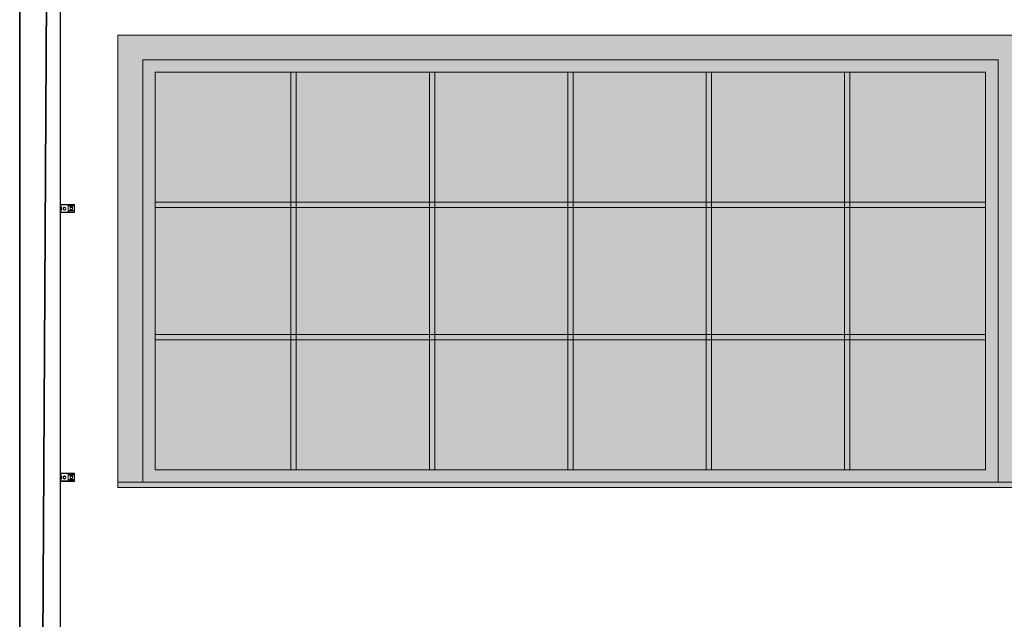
# Model space of a CAD drawing. Extents: x -90708 to 277869, y -117 to 207445.
# Tile 249 of 256: x -62953 to -59428, y 123530 to 125677. Entities that reach past the tile are written whole.
import ezdxf

# ---------------------------------------------------------------- set-up
doc = ezdxf.new("R2010")
doc.units = 0
doc.header["$MEASUREMENT"] = 0
doc.linetypes.add('SLD-Sólida', pattern=[0])
for name, color, linetype, lineweight in [('A-GLAZ', 151, 'CONTINUOUS', 18), ('ARQ-COTAS', 20, 'CONTINUOUS', 18), ('ARQ-TUBULAÇÃO GÁS FREON', 170, 'CONTINUOUS', 35)]:
    doc.layers.add(name, color=color, linetype=linetype, lineweight=lineweight)
doc.layers.add('ARQ-ELETROCALHA', color=92, linetype='CONTINUOUS')

# ---------------------------------------------------------------- blocks, each defined once
blk = doc.blocks.new('rgerqfaa4')
at = {"layer": 'ARQ-ELETROCALHA', "linetype": 'SLD-Sólida', "lineweight": 15}
for p, q in [((69810.3, 135638.4), (69860.3, 135638.4)), ((69810.3, 135638.4), (69810.3, 135608.8)), ((69810.3, 135636.9), (69838.3, 135636.9)), ((69810.3, 135610.3), (69838.3, 135610.3)), ((69810.3, 135608.8), (69838.3, 135608.8)), ((69810.6, 135628.4), (69813.8, 135628.4)), ((69810.6, 135625.6), (69813.8, 135625.6)), ((69810.6, 135620.1), (69813.8, 135620.1)), ((69810.6, 135617.3), (69813.8, 135617.3)), ((69811.6, 135636.9), (69811.6, 135628.4)), ((69811.6, 135610.3), (69811.6, 135617.3)), ((69813.8, 135628.4), (69814.2, 135627.7)), ((69813.8, 135625.6), (69814.2, 135627)), ((69813.8, 135617.3), (69814.2, 135618.7)), ((69814.2, 135618), (69813.8, 135617.3)), ((69814.2, 135627.7), (69814.2, 135627)), ((69814.2, 135627), (69814.2, 135622.9)), ((69814.2, 135622.9), (69814.2, 135618.7)), ((69814.2, 135618.7), (69814.2, 135618)), ((69820.1, 135625.6), (69822.5, 135627)), ((69824.9, 135617.3), (69822.5, 135618.7)), ((69824.9, 135628.4), (69827.3, 135627)), ((69829.8, 135620.1), (69827.3, 135618.7)), ((69838.3, 135636.9), (69838.3, 135608.8)), ((69838.3, 135635.2), (69860.3, 135635.2)), ((69838.3, 135631.4), (69860.3, 135631.4)), ((69838.3, 135615.8), (69860.3, 135615.8)), ((69838.3, 135612), (69860.3, 135612)), ((69838.3, 135608.8), (69860.3, 135608.8)), ((69845, 135626.4), (69847.4, 135627.8)), ((69849.8, 135618), (69847.4, 135619.4)), ((69849.8, 135629.2), (69852.2, 135627.8)), ((69854.6, 135620.8), (69852.2, 135619.4)), ((69860.3, 135638.4), (69860.3, 135608.8)), ((69860.3, 135615.8), (69860.3, 135631.4))]:
    blk.add_line(p, q, dxfattribs=at)
for centre in [(69825, 135622.7), (69849.9, 135623.5)]:
    blk.add_circle(centre, 4.21, dxfattribs=at)
for centre, start, end in [((69824.9, 135622.9), 120, 180), ((69824.9, 135622.9), 180, 240), ((69824.9, 135622.9), 60, 120), ((69824.9, 135622.9), 240, 300), ((69824.9, 135622.9), 0, 60), ((69824.9, 135622.9), 300, 0), ((69849.8, 135623.6), 120, 180), ((69849.8, 135623.6), 180, 240), ((69849.8, 135623.6), 60, 120), ((69849.8, 135623.6), 240, 300), ((69849.8, 135623.6), 0, 60), ((69849.8, 135623.6), 300, 0)]:
    blk.add_arc(centre, 4.81, start, end, dxfattribs=at)
for points, knots in [([(69814.2, 135627), (69814.2, 135627.1), (69814.2, 135627.5), (69814, 135628), (69813.8, 135628.4)], [0, 0, 0, 0, 0.070215, 1, 1, 1, 1]), ([(69814.2, 135622.9), (69814.1, 135623.6), (69814.1, 135624.5), (69813.8, 135625.4), (69813.8, 135625.6)], [0, 0, 0, 0, 0.776287, 1, 1, 1, 1]), ([(69813.8, 135620.1), (69813.9, 135620.8), (69814.2, 135621.7), (69814.2, 135622.6), (69814.2, 135622.9)], [0, 0, 0, 0, 0.758148, 1, 1, 1, 1]), ([(69814.2, 135618.7), (69814.2, 135618.7), (69814.2, 135619.2), (69814, 135619.7), (69813.8, 135620.1)], [0, 0, 0, 0, 0.070215, 1, 1, 1, 1]), ([(69820.1, 135622.9), (69820.1, 135623.6), (69820.1, 135624.5), (69820.1, 135625.4), (69820.1, 135625.6)], [0, 0, 0, 0, 0.7762873, 1, 1, 1, 1]), ([(69820.1, 135620.1), (69820.1, 135620.8), (69820.1, 135621.7), (69820.1, 135622.6), (69820.1, 135622.9)], [0, 0, 0, 0, 0.7581484, 1, 1, 1, 1]), ([(69822.5, 135618.7), (69822.5, 135618.7), (69821.7, 135619.2), (69820.9, 135619.7), (69820.1, 135620.1)], [0, 0, 0, 0, 0.070215, 1, 1, 1, 1]), ([(69822.5, 135627), (69822.6, 135627.1), (69823.4, 135627.5), (69824.2, 135628), (69824.9, 135628.4)], [0, 0, 0, 0, 0.070215, 1, 1, 1, 1]), ([(69827.3, 135618.7), (69827.3, 135618.7), (69826.5, 135618.2), (69825.7, 135617.7), (69824.9, 135617.3)], [0, 0, 0, 0, 0.070215, 1, 1, 1, 1]), ([(69827.3, 135627), (69827.4, 135627), (69828.2, 135626.5), (69829, 135626.1), (69829.8, 135625.6)], [0, 0, 0, 0, 0.070215, 1, 1, 1, 1]), ([(69829.8, 135625.6), (69829.8, 135625.4), (69829.8, 135624.5), (69829.8, 135623.6), (69829.8, 135622.9)], [0, 0, 0, 0, 0.2237127, 1, 1, 1, 1]), ([(69829.8, 135622.9), (69829.8, 135622.6), (69829.8, 135621.7), (69829.8, 135620.8), (69829.8, 135620.1)], [0, 0, 0, 0, 0.2418516, 1, 1, 1, 1]), ([(69845, 135623.6), (69845, 135624.3), (69845, 135625.3), (69845, 135626.2), (69845, 135626.4)], [0, 0, 0, 0, 0.776286, 1, 1, 1, 1]), ([(69845, 135620.8), (69845, 135621.5), (69845, 135622.4), (69845, 135623.4), (69845, 135623.6)], [0, 0, 0, 0, 0.758148, 1, 1, 1, 1]), ([(69847.4, 135619.4), (69847.4, 135619.5), (69846.6, 135619.9), (69845.8, 135620.4), (69845, 135620.8)], [0, 0, 0, 0, 0.070212, 1, 1, 1, 1]), ([(69847.4, 135627.8), (69847.5, 135627.8), (69848.3, 135628.3), (69849.1, 135628.7), (69849.8, 135629.2)], [0, 0, 0, 0, 0.070219, 1, 1, 1, 1]), ([(69852.2, 135619.4), (69852.2, 135619.4), (69851.4, 135618.9), (69850.6, 135618.5), (69849.8, 135618)], [0, 0, 0, 0, 0.070212, 1, 1, 1, 1]), ([(69852.2, 135627.8), (69852.3, 135627.7), (69853.1, 135627.3), (69853.9, 135626.8), (69854.6, 135626.4)], [0, 0, 0, 0, 0.070218, 1, 1, 1, 1]), ([(69854.6, 135626.4), (69854.6, 135626.2), (69854.6, 135625.3), (69854.6, 135624.3), (69854.6, 135623.6)], [0, 0, 0, 0, 0.223714, 1, 1, 1, 1]), ([(69854.6, 135623.6), (69854.6, 135623.4), (69854.6, 135622.4), (69854.6, 135621.5), (69854.6, 135620.8)], [0, 0, 0, 0, 0.241852, 1, 1, 1, 1])]:
    blk.add_open_spline(points, degree=3, knots=knots, dxfattribs=at)

msp = doc.modelspace()

# ---------------------------------------------------------------- hatches: boundary and pattern name
at = {"layer": 'A-GLAZ'}
for points in [[(-62511.801, 124021.45), (-62511.801, 125533.35), (-59449.901, 125533.35), (-59449.901, 124021.45), (-59361.001, 124021.45), (-59361.001, 125622.25), (-62600.701, 125622.25), (-62600.701, 124021.45)], [(-61962.326, 124065.9), (-61962.326, 125488.9), (-61981.376, 125488.9), (-61981.376, 124065.9)], [(-61466.826, 124065.9), (-61466.826, 125488.9), (-61485.876, 125488.9), (-61485.876, 124065.9)], [(-60990.376, 124065.9), (-60971.326, 124065.9), (-60971.326, 125488.9), (-60990.376, 125488.9)], [(-60475.826, 124065.9), (-60475.826, 125488.9), (-60494.876, 125488.9), (-60494.876, 124065.9)], [(-59980.326, 124065.9), (-59980.326, 125488.9), (-59999.376, 125488.9), (-59999.376, 124065.9)], [(-60989.648, 125005.042), (-59494.351, 125005.042), (-59494.351, 125024.092), (-62467.351, 125024.092), (-62467.351, 125005.042)], [(-60989.648, 124530.709), (-59494.351, 124530.709), (-59494.351, 124549.759), (-62467.351, 124549.759), (-62467.351, 124530.709)], [(-60989.648, 124002.4), (-59361.001, 124002.4), (-59361.001, 124021.45), (-62600.701, 124021.45), (-62600.701, 124002.4)]]:
    msp.add_hatch(color=256, dxfattribs=at).paths.add_polyline_path(points, flags=0)
h = msp.add_hatch(color=256, dxfattribs=at)
h.paths.add_polyline_path([(-59449.901, 124021.45), (-59449.901, 125533.35), (-62511.801, 125533.35), (-62511.801, 124021.45), (-60961.801, 124021.45)], flags=0)
h.paths.add_polyline_path([(-62467.351, 124065.9), (-62467.351, 125488.9), (-59494.351, 125488.9), (-59494.351, 124065.9), (-60989.648, 124065.9)], flags=0)
h = msp.add_hatch(color=256, dxfattribs=at)
h.paths.add_polyline_path([(-59980.326, 124065.9), (-59494.351, 124065.9), (-59494.351, 124530.709), (-59980.326, 124530.709)], flags=0)
h.paths.add_polyline_path([(-61981.376, 124065.9), (-61981.376, 124530.709), (-62467.351, 124530.709), (-62467.351, 124065.9)], flags=0)
h.paths.add_polyline_path([(-61044.351, 124065.9), (-60990.376, 124065.9), (-60990.376, 124530.709), (-61466.826, 124530.709), (-61466.826, 124065.9)], flags=0)
h.paths.add_polyline_path([(-59999.376, 124065.9), (-59999.376, 124530.709), (-60475.826, 124530.709), (-60475.826, 124065.9)], flags=0)
h.paths.add_polyline_path([(-60971.326, 124065.9), (-60494.876, 124065.9), (-60494.876, 124530.709), (-60971.326, 124530.709)], flags=0)
h.paths.add_polyline_path([(-61962.326, 124065.9), (-61485.876, 124065.9), (-61485.876, 124530.709), (-61962.326, 124530.709)], flags=0)
h.paths.add_polyline_path([(-62467.351, 124549.759), (-61981.376, 124549.759), (-61981.376, 125005.042), (-62467.351, 125005.042)], flags=0)
h.paths.add_polyline_path([(-60475.826, 124549.759), (-59999.376, 124549.759), (-59999.376, 125005.042), (-60475.826, 125005.042)], flags=0)
h.paths.add_polyline_path([(-60990.376, 124549.759), (-60990.376, 125005.042), (-61466.826, 125005.042), (-61466.826, 124549.759)], flags=0)
h.paths.add_polyline_path([(-59978.209, 124549.759), (-59494.351, 124549.759), (-59494.351, 125005.042), (-59980.326, 125005.042), (-59980.326, 124549.759)], flags=0)
h.paths.add_polyline_path([(-61962.326, 124549.759), (-61485.876, 124549.759), (-61485.876, 125005.042), (-61962.326, 125005.042), (-61962.326, 124570.925)], flags=0)
h.paths.add_polyline_path([(-60971.326, 124549.759), (-60494.876, 124549.759), (-60494.876, 125005.042), (-60971.326, 125005.042)], flags=0)
h.paths.add_polyline_path([(-60494.876, 125024.092), (-60494.876, 125488.9), (-60971.326, 125488.9), (-60971.326, 125024.092)], flags=0)
h.paths.add_polyline_path([(-59959.159, 125024.092), (-59494.351, 125024.092), (-59494.351, 125488.9), (-59980.326, 125488.9), (-59980.326, 125024.092)], flags=0)
h.paths.add_polyline_path([(-60475.826, 125024.092), (-59999.376, 125024.092), (-59999.376, 125488.9), (-60475.826, 125488.9), (-60475.826, 125047.375)], flags=0)
h.paths.add_polyline_path([(-61962.326, 125024.092), (-61485.876, 125024.092), (-61485.876, 125488.9), (-61962.326, 125488.9)], flags=0)
h.paths.add_polyline_path([(-60990.376, 125024.092), (-60990.376, 125488.9), (-61466.826, 125488.9), (-61466.826, 125024.092)], flags=0)
h.paths.add_polyline_path([(-61981.376, 125024.092), (-61981.376, 125488.9), (-62467.351, 125488.9), (-62467.351, 125024.092), (-62002.542, 125024.092)], flags=0)

# ---------------------------------------------------------------- linework, layer by layer
for p, q in [((-59361.001, 125622.25), (-62600.701, 125622.25)), ((-62600.701, 125622.25), (-62600.701, 124021.45)), ((-62511.801, 124021.45), (-62511.801, 125533.35)), ((-62511.801, 125533.35), (-59449.901, 125533.35)), ((-59449.901, 125533.35), (-59449.901, 124021.45)), ((-62467.351, 125488.9), (-59494.351, 125488.9)), ((-62467.351, 124065.9), (-62467.351, 125488.9)), ((-61981.376, 125488.9), (-61981.376, 124065.9)), ((-61962.326, 125488.9), (-61981.376, 125488.9)), ((-61962.326, 124065.9), (-61962.326, 125488.9)), ((-61485.876, 125488.9), (-61485.876, 124065.9)), ((-61466.826, 125488.9), (-61485.876, 125488.9)), ((-61466.826, 124065.9), (-61466.826, 125488.9)), ((-60990.376, 125488.9), (-60990.376, 124065.9)), ((-60971.326, 125488.9), (-60990.376, 125488.9)), ((-60971.326, 124065.9), (-60971.326, 125488.9)), ((-60494.876, 125488.9), (-60494.876, 124065.9)), ((-60475.826, 125488.9), (-60494.876, 125488.9)), ((-60475.826, 124065.9), (-60475.826, 125488.9)), ((-59999.376, 125488.9), (-59999.376, 124065.9)), ((-59980.326, 125488.9), (-59999.376, 125488.9)), ((-59980.326, 124065.9), (-59980.326, 125488.9)), ((-59494.351, 125488.9), (-59494.351, 124065.9)), ((-59494.351, 125024.092), (-62467.351, 125024.092)), ((-62467.351, 125005.042), (-59494.351, 125005.042)), ((-59494.351, 125005.042), (-59494.351, 125024.092)), ((-62467.351, 124549.759), (-62467.351, 124530.709)), ((-59494.351, 124549.759), (-62467.351, 124549.759)), ((-59494.351, 124530.709), (-59494.351, 124549.759)), ((-62467.351, 124530.709), (-59494.351, 124530.709)), ((-59494.351, 124065.9), (-62467.351, 124065.9)), ((-61981.376, 124065.9), (-61962.326, 124065.9)), ((-61485.876, 124065.9), (-61466.826, 124065.9)), ((-60990.376, 124065.9), (-60971.326, 124065.9)), ((-60494.876, 124065.9), (-60475.826, 124065.9)), ((-59999.376, 124065.9), (-59980.326, 124065.9)), ((-59361.001, 124021.45), (-62600.701, 124021.45)), ((-62600.701, 124021.45), (-62600.701, 124002.4)), ((-62600.701, 124002.4), (-59361.001, 124002.4))]:
    msp.add_line(p, q, dxfattribs=at)
at = {"layer": 'ARQ-ELETROCALHA'}
msp.add_line((-62806.687, 121952.528), (-62806.687, 125800.327), dxfattribs=at)
at = {"layer": 'ARQ-TUBULAÇÃO GÁS FREON'}
for p, q in [((-62952.552, 125800.327), (-62951.786, 121948.999)), ((-62872.622, 123023.999), (-62856.304, 125800.327))]:
    msp.add_line(p, q, dxfattribs=at)

# ---------------------------------------------------------------- block references
at = {"layer": 'ARQ-COTAS'}
for p in [(-132616.997, -10622.293), (-132616.997, -11584.785)]:
    msp.add_blockref('rgerqfaa4', p, dxfattribs=at)

doc.saveas('drawing.dxf')
